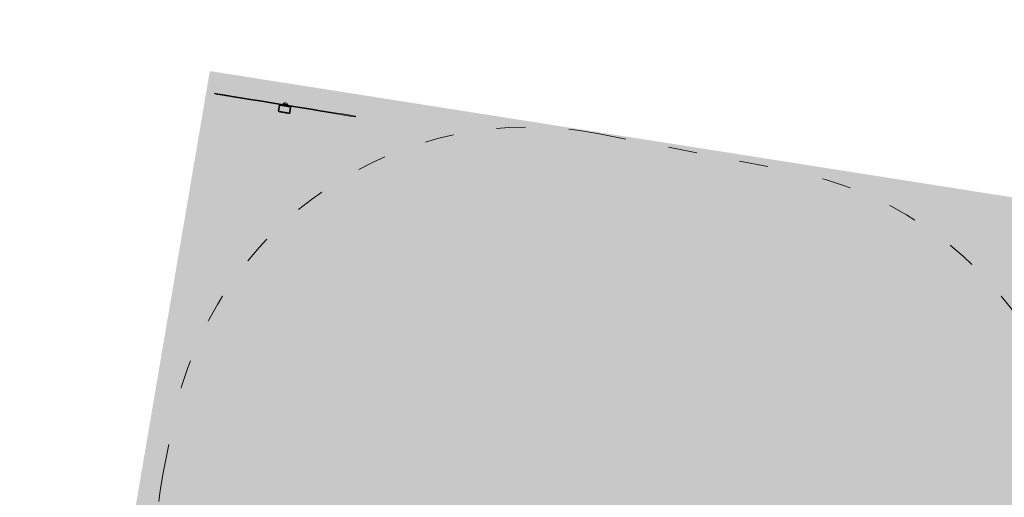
# Model space of a CAD drawing. Header units: inches. Extents: x -433 to 341, y -109 to 237.
# Tile 159 of 256: x -349.32 to -345.24, y 44.24 to 46.22. Entities that reach past the tile are written whole.
import ezdxf

# ---------------------------------------------------------------- set-up
doc = ezdxf.new("R2010")
doc.units = ezdxf.units.IN
doc.header["$MEASUREMENT"] = 0
doc.linetypes.add('ACAD_ISO03W100', pattern=[30, 12, -18])
for name, color, linetype, lineweight in [('1_mata', 7, 'Continuous', 5), ('1_projektowane', 7, 'Continuous', 5), ('1_trawa', 82, 'Continuous', 5), ('strefa', 7, 'ACAD_ISO03W100', 5), ('urzadzenie', 7, 'Continuous', 5)]:
    doc.layers.add(name, color=color, linetype=linetype, lineweight=lineweight)
picture_1 = doc.add_image_def('image1.jpg', size_in_pixel=(9921, 7015))

# ---------------------------------------------------------------- blocks, each defined once
blk = doc.blocks.new('fdesg')
at = {"layer": 'strefa', "color": 0, "ltscale": 0.01}
blk.add_lwpolyline([(102.6935, 36.1287), (103.5102, 36.1287, -0.414214), (105.0102, 34.6287), (105.0102, 34.4057, -0.414214), (103.5102, 32.9057), (102.6935, 32.9057, -0.414214), (101.1935, 34.4057), (101.1935, 34.6287, -0.414214)], format="xyb", close=True, dxfattribs=at)
blk = doc.blocks.new('mgjkgjgjg')
at = {"layer": 'urzadzenie', "linetype": 'Continuous'}
for p, q in [((118.3847, 4.0019), (118.3877, 4.0019)), ((118.3847, 3.9799), (118.3847, 4.0019)), ((118.3877, 4.0019), (118.3877, 3.9799)), ((118.3887, 4.0059), (118.4307, 4.0059)), ((118.3887, 4.0059), (118.3887, 4.0029)), ((118.4307, 4.0029), (118.3887, 4.0029)), ((118.3922, 4.0059), (118.3922, 4.0064)), ((118.3922, 4.0064), (118.3942, 4.0064)), ((118.3942, 4.0064), (118.3942, 4.0059)), ((118.3942, 4.0064), (118.4252, 4.0064)), ((118.4022, 4.0064), (118.4022, 4.0064)), ((118.4049, 4.0064), (118.4049, 4.0064)), ((118.4058, 4.0064), (118.4058, 4.0064)), ((118.4087, 4.0064), (118.4087, 4.0064)), ((118.4102, 4.0064), (118.4102, 4.0064)), ((118.417, 4.0064), (118.417, 4.0064)), ((118.4175, 4.0064), (118.4175, 4.0064)), ((118.4252, 4.0059), (118.4252, 4.0064)), ((118.4252, 4.0064), (118.4272, 4.0064)), ((118.4272, 4.0064), (118.4272, 4.0059)), ((118.4307, 4.0059), (118.4307, 4.0029)), ((118.4317, 3.9799), (118.4317, 4.0019)), ((118.4317, 4.0019), (118.4347, 4.0019)), ((118.4347, 4.0019), (118.4347, 3.9799)), ((118.1142, 3.9754), (118.1142, 3.9724)), ((118.1143, 3.9754), (118.1142, 3.9754)), ((118.1143, 3.9724), (118.1142, 3.9724)), ((118.1143, 3.9754), (118.1143, 3.9724)), ((118.1243, 3.9754), (118.1143, 3.9754)), ((118.1243, 3.9724), (118.1143, 3.9724)), ((118.1243, 3.9724), (118.1243, 3.9754)), ((118.1368, 3.9754), (118.1243, 3.9754)), ((118.1368, 3.9724), (118.1243, 3.9724)), ((118.1368, 3.9724), (118.1368, 3.9754)), ((118.1708, 3.9754), (118.1368, 3.9754)), ((118.1708, 3.9724), (118.1368, 3.9724)), ((118.1708, 3.9724), (118.1708, 3.9754)), ((118.1862, 3.9754), (118.1708, 3.9754)), ((118.1862, 3.9724), (118.1708, 3.9724)), ((118.1862, 3.9724), (118.1862, 3.9754)), ((118.2635, 3.9754), (118.1862, 3.9754)), ((118.2635, 3.9724), (118.1862, 3.9724)), ((118.2635, 3.9724), (118.2635, 3.9754)), ((118.3024, 3.9754), (118.2635, 3.9754)), ((118.3024, 3.9724), (118.2635, 3.9724)), ((118.3024, 3.9724), (118.3024, 3.9754)), ((118.4097, 3.9754), (118.3024, 3.9754)), ((118.4097, 3.9724), (118.3024, 3.9724)), ((118.3847, 3.9799), (118.3877, 3.9799)), ((118.3887, 3.9789), (118.4307, 3.9789)), ((118.3887, 3.9789), (118.3887, 3.9759)), ((118.4307, 3.9759), (118.3887, 3.9759)), ((118.3997, 3.9719), (118.3997, 3.9709)), ((118.4189, 3.9719), (118.3997, 3.9719)), ((118.3997, 3.9709), (118.4189, 3.9709)), ((118.4185, 3.9704), (118.4002, 3.9704)), ((118.4009, 3.9704), (118.4009, 3.9699)), ((118.4009, 3.9699), (118.4097, 3.9699)), ((118.4017, 3.9759), (118.4017, 3.9754)), ((118.4057, 3.9649), (118.4097, 3.9649)), ((118.4097, 3.9724), (118.4097, 3.9754)), ((118.5169, 3.9754), (118.4097, 3.9754)), ((118.5169, 3.9724), (118.4097, 3.9724)), ((118.4097, 3.9699), (118.4184, 3.9699)), ((118.4097, 3.9649), (118.4137, 3.9649)), ((118.4177, 3.9754), (118.4177, 3.9759)), ((118.4184, 3.9699), (118.4184, 3.9704)), ((118.4185, 3.9704), (118.4192, 3.9704)), ((118.4197, 3.9719), (118.4189, 3.9719)), ((118.4189, 3.9709), (118.4197, 3.9709)), ((118.4197, 3.9709), (118.4197, 3.9719)), ((118.4307, 3.9789), (118.4307, 3.9759)), ((118.4317, 3.9799), (118.4347, 3.9799)), ((118.5169, 3.9724), (118.5169, 3.9754)), ((118.5559, 3.9754), (118.5169, 3.9754)), ((118.5559, 3.9724), (118.5169, 3.9724)), ((118.5559, 3.9724), (118.5559, 3.9754)), ((118.6332, 3.9754), (118.5559, 3.9754)), ((118.6332, 3.9724), (118.5559, 3.9724)), ((118.6332, 3.9724), (118.6332, 3.9754)), ((118.6486, 3.9754), (118.6332, 3.9754)), ((118.6486, 3.9724), (118.6332, 3.9724)), ((118.6486, 3.9724), (118.6486, 3.9754)), ((118.6826, 3.9754), (118.6486, 3.9754)), ((118.6826, 3.9724), (118.6486, 3.9724)), ((118.6826, 3.9724), (118.6826, 3.9754)), ((118.6951, 3.9754), (118.6826, 3.9754)), ((118.6951, 3.9724), (118.6826, 3.9724)), ((118.6951, 3.9724), (118.6951, 3.9754)), ((118.7051, 3.9754), (118.6951, 3.9754)), ((118.7051, 3.9724), (118.6951, 3.9724)), ((118.7051, 3.9724), (118.7051, 3.9754)), ((118.7052, 3.9754), (118.7051, 3.9754)), ((118.7052, 3.9724), (118.7051, 3.9724)), ((118.7052, 3.9724), (118.7052, 3.9754))]:
    blk.add_line(p, q, dxfattribs=at)
for centre, radius, start, end in [((118.3887, 4.0019), 0.004, 90, 180), ((118.3887, 4.0019), 0.001, 90, 180), ((118.4307, 4.0019), 0.004, 0, 90), ((118.4307, 4.0019), 0.001, 0, 90), ((118.3887, 3.9799), 0.004, 180, 270), ((118.3887, 3.9799), 0.001, 180, 270), ((118.4002, 3.9719), 0.0005, 90, 180), ((118.4002, 3.9709), 0.0005, 180, 270), ((118.4079, 3.9717), 0.00723, 195.0624, 252), ((118.4115, 3.9717), 0.00723, 288, 344.9376), ((118.4192, 3.9719), 0.0005, 0, 90), ((118.4192, 3.9709), 0.0005, 270, 0), ((118.4307, 3.9799), 0.001, 270, 0), ((118.4307, 3.9799), 0.004, 270, 0)]:
    blk.add_arc(centre, radius, start, end, dxfattribs=at)

msp = doc.modelspace()

# ---------------------------------------------------------------- hatches: boundary and pattern name
at = {"layer": '1_trawa'}
h = msp.add_hatch(dxfattribs=at)
h.set_pattern_fill('GRASS', color=256, scale=0.5)
h.set_pattern_definition([(90, (-330.8982, 0), (-0.3535534, 0.3535534), [0.09375, -0.6133568]), (45, (-330.8982, 0), (-0.3535534, 0.3535534), [0.09375, -0.40625]), (135, (-330.8982, 0), (-0.3535534, -0.3535534), [0.09375, -0.40625])])
h.paths.add_polyline_path([(-348.534, 46.0021), (-350.5175, 34.3585), (-350.4589, 34.3585), (-350.8046, 32.7514), (-347.0678, 32.1178), (-347.4656, 33.4722), (-344.5872, 34.3177), (-344.4051, 36.9465), (-345.878, 37.2304), (-344.9316, 42.1401), (-341.9859, 41.5722), (-342.9322, 36.6626), (-344.4051, 36.9465), (-344.5872, 34.3177), (-344.5139, 34.0681), (-344.0702, 32.5577), (-341.818, 33.1037), (-338.6447, 33.2189), (-338.8526, 34.7997), (-337.3591, 34.9223), (-335.5616, 43.6288), (-343.3637, 45.1889)])
h.paths.add_polyline_path([(-350.8046, 32.7514), (-351.6667, 28.2246), (-344.9454, 27.0189), (-338.427, 28.8347), (-338.2728, 28.8692), (-338.4126, 30.1563), (-338.5852, 33.2267), (-341.818, 33.1037), (-344.0702, 32.5577), (-342.8962, 28.5609), (-345.7746, 27.7154), (-347.0678, 32.1178)])
h.paths.add_polyline_path([(-338.8049, 12.4075), (-337.7845, 20.6073), (-350.6691, 21.5558), (-350.5378, 24.1561), (-357.276, 24.533), (-357.5885, 18.9399), (-357.0399, 18.9093), (-356.99, 18.9066), (-357.0713, 17.411), (-351.5812, 17.0688), (-351.3207, 19.5543), (-345.1459, 19.2738), (-345.5172, 13.3328)])
h.paths.add_polyline_path([(-357.4947, 20.6175), (-370.0389, 21.1882), (-370.5199, 12.2972), (-360.3926, 11.5827), (-359.9334, 19.1059), (-363.299, 19.3045), (-363.4619, 16.3089), (-365.4589, 16.4175), (-365.5403, 14.9197), (-369.5344, 15.1368), (-369.1499, 19.6496), (-357.5859, 18.9412)])

# ---------------------------------------------------------------- block references
at = {"layer": '1_projektowane'}
for name, p, rotation in [('fdesg', (-454.6127, 29.7715), 349.0539821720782), ('mgjkgjgjg', (-230.711, 30.7613), 170.7555815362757)]:
    msp.add_blockref(name, p, dxfattribs=dict(at, rotation=rotation))

# ---------------------------------------------------------------- pictures from other files: only their frames are drawn
at = {"layer": '1_mata'}
image = msp.add_image(picture_1, insert=(-284.1864, -108.6544), size_in_units=(210.5211, 148.8565), rotation=90, dxfattribs=dict(at, fade=30))
image.dxf.flags = 7

doc.saveas('drawing.dxf')
